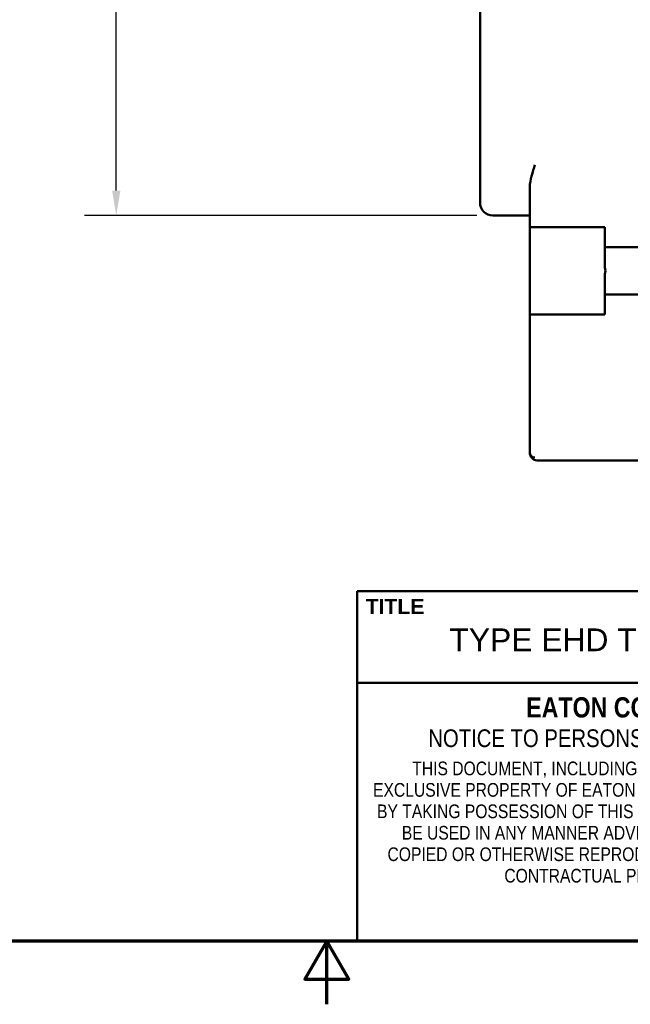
# Model space of a CAD drawing. Header units: inches. Extents: x 0.1 to 16.9, y 0.4 to 10.6.
# Tile 2 of 25: x 7.3 to 9.7, y 0.4 to 4.3. Entities that reach past the tile are written whole.
import ezdxf

# ---------------------------------------------------------------- set-up
doc = ezdxf.new("R2010")
doc.units = ezdxf.units.IN
doc.header["$MEASUREMENT"] = 0
for name, color, linetype, lineweight in [('Border (ANSI)', 7, 'Continuous', 70), ('Dimension (ANSI)', 7, 'Continuous', 25), ('Title (ANSI)', 7, 'Continuous', 50), ('Visible (ANSI)', 7, 'Continuous', 50)]:
    doc.layers.add(name, color=color, linetype=linetype, lineweight=lineweight)
doc.styles.add('Note Text (ANSI)', font='tahoma.ttf')
doc.styles.add('Text Style107', font='arialbd.ttf')
doc.styles.add('Text Style109', font='arialbd.ttf')
doc.styles.add('Text Style47', font='ARIALN.TTF')
doc.styles.add('Text Style50', font='arial.ttf')
doc.styles.add('Text Style55', font='arial.ttf')
doc.styles.add('Text Style59', font='arial.ttf')
doc.dimstyles.new('Default (ANSI)', dxfattribs={"dimtxt": 0.12, "dimasz": 0.098425, "dimexe": 0.125, "dimexo": 0.0625, "dimgap": 0.031496, "dimtad": 0, "dimtih": 1, "dimtoh": 1, "dimlfac": 25.4, "dimrnd": 1e-08, "dimzin": 12, "dimdsep": 46, "dimtxsty": 'Note Text (ANSI)', "dimcen": 0.09, "dimdle": 0.393701, "dimclrd": 256, "dimclre": 256, "dimclrt": 256, "dimadec": 0, "dimazin": 1, "dimtfac": 1, "dimtofl": 0, "dimtmove": 0, "dimatfit": 3, "dimfxl": 1, "dimtolj": 1, "dimtzin": 4, "dimlwd": -1, "dimlwe": -1, "dimarcsym": 0})

# ---------------------------------------------------------------- blocks, each defined once
blk = doc.blocks.new('Borders Default Border')
at = {"layer": 'Border (ANSI)', "flags": 128}
for points in [[(0.38, 0.62), (0.38, 10.38), (16.62, 10.38), (16.62, 0.62), (0.38, 0.62)], [(8.5, 0.37), (8.5, 0.62), (8.4134, 0.47), (8.5866, 0.47), (8.5, 0.62)]]:
    blk.add_lwpolyline(points, dxfattribs=at)
blk = doc.blocks.new('Title Blocks ICD TITLE BLOCK MM CUSTOMER')
at = {"layer": 'Title (ANSI)'}
for p, q in [((3.2614, 7.1921), (3.2614, 8.5744)), ((3.2614, 8.5744), (11.2614, 8.5744)), ((3.2614, 8.212), (11.2564, 8.212)), ((11.2614, 7.1921), (3.2614, 7.1921))]:
    blk.add_line(p, q, dxfattribs=at)
at = {"layer": 'Title (ANSI)', "style": 'Note Text (ANSI)'}
for s, insert, char_height, attachment_point in [('\\fArial|b1|i0;\\H0.0600;TITLE', (3.2949, 8.5144), 0.06, 4), ('\\fArial Narrow|b1|i0;\\H0.0800;EATON CORPORATION - CONFIDENTIAL AND PROPRIETARY', (5.284, 8.115), 0.08, 5), ('\\fArial Narrow|b0|i0;\\H0.0700;NOTICE TO PERSONS RECEIVING THIS DOCUMENT AND/OR TECHNICAL INFORMATION', (5.2422, 7.9931), 0.07, 5)]:
    blk.add_mtext(s, dxfattribs=dict(at, insert=insert, char_height=char_height, attachment_point=attachment_point))
at = {"layer": 'Title (ANSI)', "insert": (5.2662, 7.9013), "char_height": 0.054, "attachment_point": 2, "line_spacing_factor": 0.941891, "style": 'Note Text (ANSI)'}
blk.add_mtext('\\fArial Narrow|b0|i0;\\H0.0540;THIS DOCUMENT, INCLUDING THE DRAWING AND INFORMATION CONTAINED THEREON, IS CONFIDENTIAL AND IS THE \\PEXCLUSIVE PROPERTY OF EATON CORPORATION, AND IS MERELY ON LOAN AND SUBJECT TO RECALL BY EATON AT ANY TIME.\\PBY TAKING POSSESSION OF THIS DOCUMENT, THE RECIPIENT ACKNOWLEDGES AND AGREES THAT THIS DOCUMENT CANNOT\\PBE USED IN ANY MANNER ADVERSE TO THE INTERESTS OF EATON AND THAT NO PORTION OF THIS DOCUMENT MAY BE\\PCOPIED OR OTHERWISE REPRODUCED WITHOUT THE PRIOR WRITTEN CONSENT OF EATON. IN THE CASE OF CONFLICTING\\PCONTRACTUAL PROVISIONS, THIS NOTICE SHALL GOVERN THE STATUS OF THIS DOCUMENT.', dxfattribs=at)
at = {"layer": 'Title (ANSI)'}
for tag, p, height, style in [('<TITLE_1>_001', (3.6263, 8.3375), 0.09, 'Text Style50'), ('DESIGNER_001', (8.7791, 8.3294), 0.09, 'Text Style50'), ('<DRAWN_DATE>_001', (10.5606, 8.3294), 0.09, 'Text Style50'), ('<PART_NUMBER>_001', (8.8179, 7.9147), 0.24, 'Text Style109'), ('Sheet_Size_001', (7.3651, 7.9055), 0.13, 'Text Style55'), ('<REVISION_NUMBER>_001', (10.7717, 7.8528), 0.18, 'Text Style107'), ('COPYRIGHT_YEAR_001', (4.6229, 7.2707), 0.07, 'Text Style47'), ('<SCALE>_001', (9.8254, 7.2503), 0.08, 'Text Style59'), ('Sheet_Number_001', (10.8001, 7.2619), 0.08, 'Text Style59'), ('Number_of_sheets_001', (11.097, 7.2619), 0.08, 'Text Style59')]:
    blk.add_attdef(tag, p, '', height=height, dxfattribs=dict(at, style=style))
blk = doc.blocks.new('*D13')
at = {"layer": 'Defpoints', "color": 0, "transparency": 16777216}
for p in [(9.1559, 7.4875), (7.6676, 3.4875), (9.1559, 3.4875)]:
    blk.add_point(p, dxfattribs=at)
at = {"layer": 'Dimension (ANSI)', "transparency": 16777216}
for p, q in [((9.0934, 7.4875), (7.5426, 7.4875)), ((7.6676, 7.389), (7.6676, 5.7578)), ((7.6676, 3.5859), (7.6676, 5.3353)), ((9.0934, 3.4875), (7.5426, 3.4875))]:
    blk.add_line(p, q, dxfattribs=at)
for points in [[(7.6512, 7.389), (7.684, 7.389), (7.6676, 7.4875)], [(7.6512, 3.5859), (7.684, 3.5859), (7.6676, 3.4875)]]:
    blk.add_solid(points, dxfattribs=at)
at = {"layer": 'Dimension (ANSI)', "transparency": 16777216, "insert": (7.6676, 5.7263), "char_height": 0.12, "attachment_point": 2, "style": 'Note Text (ANSI)'}
blk.add_mtext('\\A1; 102\\P[4.00]', dxfattribs=at)

msp = doc.modelspace()

# ---------------------------------------------------------------- linework, layer by layer
at = {"layer": 'Visible (ANSI)'}
for p, q in [((9.1059, 3.6875), (9.1059, 7.2875)), ((9.3029, 3.4405), (9.3029, 3.6003)), ((9.3029, 3.4875), (9.1559, 3.4875)), ((9.3029, 3.4405), (9.3029, 3.0965)), ((9.3029, 3.4405), (9.3229, 3.4405)), ((9.5999, 3.4405), (9.3229, 3.4405)), ((9.5999, 3.3625), (9.5999, 3.4405)), ((10.2719, 3.3625), (9.5999, 3.3625)), ((9.5999, 3.2821), (9.5999, 3.3625)), ((9.5999, 3.1745), (9.5999, 3.2548)), ((9.5999, 3.1745), (10.2719, 3.1745)), ((9.5999, 3.0965), (9.5999, 3.1745)), ((9.3029, 2.7065), (9.3029, 3.0965)), ((9.3229, 3.0965), (9.3029, 3.0965)), ((9.3229, 3.0965), (9.5999, 3.0965)), ((9.3029, 2.7065), (9.3029, 2.5495)), ((9.3029, 2.5814), (9.3029, 2.5814)), ((9.3339, 2.5185), (12.4319, 2.5185))]:
    msp.add_line(p, q, dxfattribs=at)
msp.add_arc((9.1559, 3.5375), 0.05, 180, 270, dxfattribs=at)
for centre, major_axis, ratio, start_param, end_param in [((9.4388, 3.2685), (-0.1628, 0), 0.57735, 2.995598, 3.287587), ((9.3229, 2.5495), (-0.02, 0), 0.934524, 0, 1.570796)]:
    msp.add_ellipse(centre, major_axis=major_axis, ratio=ratio, start_param=start_param, end_param=end_param, dxfattribs=at)
for points, knots in [([(9.1059, 3.5375), (9.1059, 3.5453), (9.1059, 3.5571), (9.1059, 3.6202), (9.1059, 3.665), (9.1059, 3.6875)], [-2.356194, -2.356194, -2.356194, -2.356194, -1.682996, -1.234197, -0.785398, -0.785398, -0.785398, -0.785398]), ([(9.3229, 3.6875), (9.3185, 3.6734), (9.3136, 3.6582), (9.3058, 3.6282), (9.3029, 3.6135), (9.3029, 3.6003)], [-0.6761361, -0.6761361, -0.6761361, -0.6761361, -0.5641338, -0.5641338, -0.4521315, -0.4521315, -0.4521315, -0.4521315]), ([(9.3339, 2.5185), (9.333, 2.5185), (9.3321, 2.5185), (9.3312, 2.5186), (9.3234, 2.5193), (9.3158, 2.5228), (9.3102, 2.5295), (9.306, 2.5344), (9.3029, 2.5411), (9.3029, 2.5495)], [-0.1578716, -0.1578716, -0.1578716, -0.1578716, -0.1479486, -0.1479486, -0.1479486, -0.0634066, -0.0634066, -0.0634066, 0, 0, 0, 0])]:
    msp.add_open_spline(points, degree=3, knots=knots, dxfattribs=at)

# ---------------------------------------------------------------- block references
msp.add_blockref('Borders Default Border', (0, 0))
ref = msp.add_blockref('Title Blocks ICD TITLE BLOCK MM CUSTOMER', (5.3586, -6.5721))
ref.add_attrib('<TITLE_1>_001', 'TYPE EHD THERMAL MAGNETIC CIRCUIT BREAKERS TWO POLE, SERIES C', (8.9849, 1.7654), dxfattribs={"layer": 'Title (ANSI)', "height": 0.09, "style": 'Text Style50'})

# ---------------------------------------------------------------- dimensions: what is measured, and where the dimension line sits
at = {"layer": 'Dimension (ANSI)'}
dim = msp.add_linear_dim(base=(7.6676, 3.4875), p1=(9.1559, 7.4875), p2=(9.1559, 3.4875), angle=270, text=' <>\\X[4.00]', dimstyle='Default (ANSI)', override={"dimdec": 0, "dimlfac": 25.4, "dimpost": '\\X', "dimtp": 0, "dimtm": 0, "dimtdec": 2, "dimatfit": 1, "dimtvp": -0.25}, dxfattribs=at)
dim.commit()
dim.dimension.update_dxf_attribs({"geometry": '*D13', "text_midpoint": (7.6676, 5.5466), "dimtype": 160})

doc.saveas('drawing.dxf')
